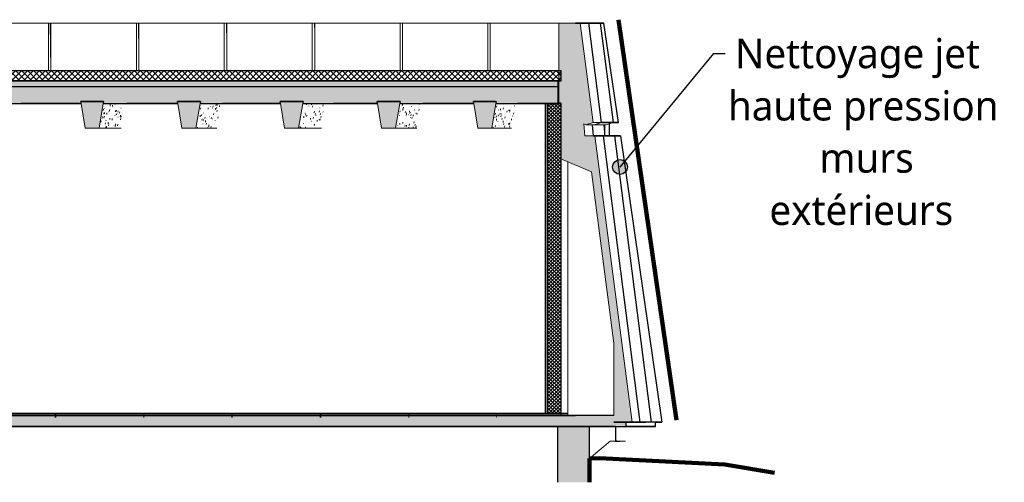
# Model space of a CAD drawing. Header units: centimetres. Extents: x -2631 to 8345, y -3715 to 485.
# Tile 82 of 82: x 7348 to 8345, y -70 to 399. Entities that reach past the tile are written whole.
import ezdxf

# ---------------------------------------------------------------- set-up
doc = ezdxf.new("R2010")
doc.units = ezdxf.units.CM
doc.linetypes.add('Tiret_2_', pattern=[0.25, 0.125, -0.125])
for name, color, linetype, lineweight in [('0-1', 7, 'Continuous', 5), ('HACHURE_C-3', 7, 'Continuous', 18), ('MUR', 7, 'Continuous', 25), ('MUR_C', 7, 'Continuous', 25), ('OSSATURE', 7, 'Continuous', 18), ('SERRU-traverse', 7, 'Continuous', 18), ('SOL', 7, 'Continuous', 25), ('SOL_C', 7, 'Continuous', 25), ('Solide topographique', 7, 'Continuous', 18), ('Solide topographique-1', 7, 'Continuous', 100), ('TOIT_C', 7, 'Continuous', 25)]:
    doc.layers.add(name, color=color, linetype=linetype, lineweight=lineweight)
for name, color, linetype, lineweight, true_color in [('A-FLOR-PATT-2', 7, 'Continuous', 18, 0x787878), ('A-FLOR-PATT-3', 7, 'Continuous', 25, 0x787878), ('A-ROOF-PATT-1', 9, 'Continuous', 5, 0x808080), ('ANNOTATIONS-3', 4, 'Tiret_2_', 100, 0x00ffff), ('ANNOTATIONS-6', 5, 'Continuous', 100, 0x0000ff), ('HACHURE_C-2', 7, 'Continuous', 5, 0xdadada), ('HACHURE_C-4', 7, 'Continuous', 25, 0x787878), ('OSSATURE-3', 9, 'Continuous', 5, 0x808080), ('OSSATURE-4', 9, 'Continuous', 18, 0x808080), ('OSSATURE_C-1', 9, 'Continuous', 18, 0x808080), ('SERRU-1', 9, 'Continuous', 18, 0x808080), ('TITRARCHI-1', 1, 'Continuous', 30, 0xff0000), ('TOIT-1', 9, 'Continuous', 25, 0x808080), ('TOIT_C-1', 9, 'Continuous', 25, 0x808080)]:
    doc.layers.add(name, color=color, linetype=linetype, lineweight=lineweight, true_color=true_color)
doc.styles.add('Trebuchet MS', font='trebuc.ttf', dxfattribs={"height": 30})

# ---------------------------------------------------------------- blocks, each defined once
blk = doc.blocks.new('Garde-corps - Garde-corps-497033-Coupe AA_Lot 04')
at = {"layer": 'SERRU-traverse'}
for p, q in [((1651.29, -27.95), (1650.84, -28)), ((1659.58, -27.95), (1651.29, -27.95)), ((1659.68, -28.02), (1659.58, -27.95))]:
    blk.add_line(p, q, dxfattribs=at)
blk = doc.blocks.new('B02_ARC_rvt-2-Coupe AA_Lot 04')
at = {"layer": 'A-FLOR-PATT-2'}
h = blk.add_hatch(dxfattribs=at)
h.set_pattern_fill('FP_7', color=256, style=0, pattern_type=2)
h.set_pattern_definition([(45, (-3.562, -172.5), (-3.005204, 3.005204), []), (135, (-3.562, -172.5), (-3.005204, -3.005204), [])])
h.paths.add_polyline_path([(-498.46, 337.21), (1594.47, 337.21), (1594.47, 347.21), (-508.46, 347.21), (-508.46, 337.21)])
h = blk.add_hatch(dxfattribs=at)
h.set_pattern_fill('FP_6', color=256, style=0, pattern_type=2)
h.set_pattern_definition([(45, (-0.387, -172.5), (-4.490128, 4.490128), [3.175, -3.175])])
h.paths.add_polyline_path([(-644.68, -2), (1594.47, -2), (1594.47, 0), (-2122.25, 0), (-2122.25, -2), (-676.57, -2)])
at = {"layer": 'HACHURE_C-2'}
blk.add_hatch(color=256, dxfattribs=at).paths.add_polyline_path([(1578.33, 0), (1580.85, 0), (1580.85, 314.21), (1578.33, 314.21), (1578.33, 65.27)])
at = {"layer": 'HACHURE_C-3'}
h = blk.add_hatch(dxfattribs=at)
h.set_pattern_fill('FP_5', color=256, style=0, pattern_type=2)
h.set_pattern_definition([(45, (-3.562, -172.5), (-1.767767, 1.767767), []), (135, (-3.562, -172.5), (-1.767767, -1.767767), [])])
h.paths.add_polyline_path([(1580.85, 0), (1594.47, 0), (1594.47, 314.21), (1580.85, 314.21), (1580.85, 65.27)])
at = {"layer": 'MUR'}
for p, q in [((1107.12, 314.21), (1047.96, 314.21)), ((1206.58, 314.21), (1155.04, 314.21)), ((1310.52, 314.21), (1251.94, 314.21)), ((1408.64, 314.21), (1364.19, 314.21)), ((1506.08, 314.21), (1454.71, 314.21)), ((1548.47, 314.21), (1594.38, 314.21)), ((1594.38, 314.21), (1550.48, 314.21)), ((634.57, 0), (1600.5, 0)), ((1594.47, 0), (1601.18, 0)), ((1600.5, 0), (1601.2, 0))]:
    blk.add_line(p, q, dxfattribs=at)
at = {"layer": 'MUR', "flags": 128}
for points in [[(1046.47, 314.21), (1053.51, 314.21), (1108.66, 314.21)], [(1153.31, 314.21), (1162.68, 314.21), (1206.58, 314.21)], [(1250.2, 314.21), (1271.76, 314.21), (1310.52, 314.21)], [(1356.1, 314.21), (1380.74, 314.21), (1408.64, 314.21)], [(1452.69, 314.21), (1489.61, 314.21), (1506.07, 314.21)], [(1598.38, 0), (1489.61, 0), (1380.74, 0), (1271.76, 0), (1162.68, 0), (1053.51, 0), (944.25, 0), (834.92, 0), (725.52, 0)]]:
    blk.add_lwpolyline(points, dxfattribs=at)
at = {"layer": 'MUR_C'}
for p, q in [((1594.47, 314.21), (1578.33, 314.21)), ((1578.33, 314.21), (1578.33, 0)), ((1580.85, 0), (1580.85, 314.21)), ((1594.47, 0), (1594.47, 314.21)), ((1578.33, 0), (1594.47, 0))]:
    blk.add_line(p, q, dxfattribs=at)
at = {"layer": 'SOL'}
for p, q in [((1078.02, 347.21), (1075.49, 347.21)), ((1167.13, 347.21), (1164.6, 347.21)), ((1256.16, 347.21), (1253.64, 347.21)), ((1345.12, 347.21), (1342.68, 347.21)), ((1434.03, 347.21), (1431.63, 347.21)), ((1522.86, 347.21), (1520.5, 347.21)), ((1075.49, 337.21), (1078.02, 337.21)), ((1164.6, 337.21), (1167.13, 337.21)), ((1253.64, 337.21), (1256.16, 337.21)), ((1342.68, 337.21), (1345.12, 337.21)), ((1431.63, 337.21), (1434.03, 337.21)), ((1520.5, 337.21), (1522.86, 337.21)), ((1601.2, 0), (619.12, 0)), ((1594.47, 0), (1601.18, 0)), ((619.12, -2), (1609.09, -2)), ((1615.23, -2), (1594.47, -2)), ((1650.84, -28), (1649.68, -28))]:
    blk.add_line(p, q, dxfattribs=at)
blk.add_open_spline([(1649.69, -27.89), (1651.09, -27.91), (1652.49, -27.93), (1653.89, -27.95)], degree=3, dxfattribs=at)
at = {"layer": 'SOL_C'}
for p, q in [((1594.47, 347.21), (-498.46, 347.21)), ((1594.47, 337.21), (1594.47, 347.21)), ((-508.46, 337.21), (1594.47, 337.21)), ((1594.47, 0), (-2122.25, 0)), ((1594.47, -2), (1594.47, 0)), ((-2122.25, -2), (1594.47, -2))]:
    blk.add_line(p, q, dxfattribs=at)
at = {"layer": 'Solide topographique'}
for p, q in [((1623.27, -45.4), (1644.25, -28)), ((1644.25, -28), (1659.58, -28))]:
    blk.add_line(p, q, dxfattribs=at)
blk.add_open_spline([(1653.89, -27.95), (1652.49, -27.93), (1651.09, -27.91), (1649.69, -27.89)], degree=3, dxfattribs=at)
at = {"layer": 'Solide topographique-1'}
for p, q in [((1633.28, -45.24), (1623.27, -45.4)), ((1623.27, -45.4), (1623.27, -69.67)), ((1760.31, -51.47), (1633.28, -45.24)), ((1810.6, -60.1), (1760.31, -51.47))]:
    blk.add_line(p, q, dxfattribs=at)
at = {"layer": 'SERRU-1'}
blk.add_blockref('Garde-corps - Garde-corps-497033-Coupe AA_Lot 04', (0, 0), dxfattribs=at)
blk = doc.blocks.new('Murs 3 - Murs 1-3190398-Coupe AA_Lot 04')
at = {"layer": 'MUR'}
for p, q in [((1611.88, 395.59), (1609.09, 395.59)), ((1609.09, 395.59), (1614.11, 395.59)), ((1637.93, 395.59), (1611.88, 395.59)), ((1614.11, 395.59), (1613.22, 395.59)), ((1613.22, 395.59), (1634.23, 395.59)), ((1634.23, 395.59), (1637.93, 395.59)), ((1634.23, 395.59), (1647.12, 294.93)), ((1652.53, 294.93), (1637.93, 395.59)), ((1643.13, 294.93), (1635.59, 294.93)), ((1635.59, 294.93), (1638.82, 294.93)), ((1635.59, 294.93), (1652.53, 294.93)), ((1647.12, 294.93), (1635.59, 294.93)), ((1638.82, 294.93), (1643.13, 294.93)), ((1638.82, 281.23), (1638.82, 292.47)), ((1643.13, 293.54), (1643.13, 281.23)), ((1652.53, 294.93), (1647.12, 294.93)), ((1638.82, 281.23), (1627.3, 281.23)), ((1627.3, 281.23), (1643.13, 281.23)), ((1654.56, 281.23), (1627.3, 281.23)), ((1627.3, 281.23), (1648.9, 281.23)), ((1643.13, 281.23), (1638.82, 281.23)), ((1686.03, -8.88), (1648.9, 281.23)), ((1648.9, 281.23), (1654.56, 281.23)), ((1654.56, 281.23), (1696.65, -8.88)), ((1647.97, -8.88), (1668.24, -8.88)), ((1668.24, -8.88), (1647.97, -8.88)), ((1668.64, -8.88), (1680.16, -8.88)), ((1686.03, -8.88), (1668.64, -8.88)), ((1696.65, -8.88), (1686.03, -8.88)), ((1690.2, -8.88), (1696.65, -8.88))]:
    blk.add_line(p, q, dxfattribs=at)
blk = doc.blocks.new('B02_DC_STR_rvt-2-Coupe AA_Lot 04')
at = {"layer": 'A-FLOR-PATT-3'}
blk.add_hatch(color=256, dxfattribs=at).paths.add_polyline_path([(-2156.27, -13), (1660.55, -13), (1660.55, -8.88), (1647.97, -8.88), (1647.97, -2), (-2175.78, -2), (-2175.78, -8.88), (-2188.37, -8.88), (-2188.37, -13), (-2175.78, -13)])
at = {"layer": 'A-ROOF-PATT-1'}
blk.add_hatch(color=256, dxfattribs=at).paths.add_polyline_path([(-2120.16, 314.21), (-586.99, 314.21), (-587.16, 315.21), (-564.15, 315.21), (-564.32, 314.21), (-485.99, 314.21), (-486.32, 316.21), (-463.32, 316.21), (-463.65, 314.21), (-389.29, 314.21), (-389.63, 316.21), (-366.62, 316.21), (-366.95, 314.21), (-288.7, 314.21), (-289.03, 316.21), (-266.03, 316.21), (-266.36, 314.21), (-191.25, 314.21), (-191.58, 316.21), (-168.58, 316.21), (-168.91, 314.21), (-90.3, 314.21), (-90.8, 317.21), (-67.8, 317.21), (-68.3, 314.21), (6.12, 314.21), (5.79, 316.21), (28.79, 316.21), (28.46, 314.21), (107.97, 314.21), (107.63, 316.21), (130.64, 316.21), (130.31, 314.21), (204.42, 314.21), (204.09, 316.21), (227.1, 316.21), (226.76, 314.21), (307.78, 314.21), (307.44, 316.21), (330.47, 316.21), (330.13, 314.21), (405.56, 314.21), (405.22, 316.21), (428.25, 316.21), (427.91, 314.21), (507.27, 314.21), (506.93, 316.21), (529.97, 316.21), (529.64, 314.21), (604.57, 314.21), (604.24, 316.21), (627.28, 316.21), (626.95, 314.21), (706.47, 314.21), (706.13, 316.21), (729.2, 316.21), (728.87, 314.21), (803.39, 314.21), (803.06, 316.21), (826.13, 316.21), (825.79, 314.21), (906.9, 314.21), (906.57, 316.21), (929.67, 316.21), (929.33, 314.21), (1004, 314.21), (1003.67, 316.21), (1026.77, 316.21), (1026.43, 314.21), (1108.65, 314.21), (1108.32, 316.21), (1131.45, 316.21), (1131.12, 314.21), (1206.57, 314.21), (1206.23, 316.21), (1229.37, 316.21), (1229.03, 314.21), (1310.51, 314.21), (1310.17, 316.21), (1333.36, 316.21), (1333.02, 314.21), (1408.63, 314.21), (1408.29, 316.21), (1431.48, 316.21), (1431.14, 314.21), (1506.06, 314.21), (1505.73, 316.21), (1528.91, 316.21), (1528.58, 314.21), (1591.63, 314.21), (1591.63, 331.21), (-2120.16, 331.21), (-2120.16, 318.28)])
at = {"layer": 'HACHURE_C-4'}
blk.add_hatch(color=256, dxfattribs=at).paths.add_polyline_path([(1623.27, -69.67), (1623.27, -13), (1590.97, -13), (1590.97, -69.67), (1619.28, -69.67)])
at = {"layer": 'OSSATURE'}
h = blk.add_hatch(dxfattribs=at)
h.set_pattern_fill('FP_40', color=256, style=0, pattern_type=2)
h.set_pattern_definition([(76.592, (1009.05, -342.266), (5.4703373, 28.4808046), [1.417, -24.35, 1.417, -24.35, -137.425]), (76.592, (1009.05, -342.266), (5.4703373, 28.4808046), [-51.534, 1.417, -50.117, 1.417, -24.35, -60.124]), (76.592, (1009.05, -342.266), (5.4703373, 28.4808046), [-128.836, 1.417, -15.761, 1.417, -41.528]), (148.281, (1012.037, -326.967), (-12.15964, -3.55383), [0.19317, -3.319, 0.19317, -3.319, -18.732]), (148.281, (1012.037, -326.967), (-12.15964, -3.55383), [-7.024, 0.19317, -6.831, 0.19317, -3.319, -8.195]), (148.281, (1012.037, -326.967), (-12.15964, -3.55383), [-17.561, 0.19317, -2.148, 0.19317, -5.661]), (263.665, (1013.033, -311.72), (-3.281105, -40.6199944), [1.489, -25.588, 1.489, -169.997]), (263.665, (1013.033, -311.72), (-3.281105, -40.6199944), [-28.566, -25.588, 1.489, -52.664, -90.256]), (263.665, (1013.033, -311.72), (-3.281105, -40.6199944), [-108.307, 1.489, -25.588, 1.489, -61.69]), (263.665, (1013.033, -311.72), (-3.281105, -40.6199944), [-136.873, -16.562, 1.489, -43.639])])
h.paths.add_polyline_path([(1149.16, 289.21), (1153.31, 314.21), (1131.12, 314.21), (1126.93, 289.21)])
h = blk.add_hatch(dxfattribs=at)
h.set_pattern_fill('FP_41', color=256, style=0, pattern_type=2)
h.set_pattern_definition([(76.552, (1103.067, -358.04), (5.466117, 28.4148813), [1.415, -24.316, 1.415, -24.316, -137.234]), (76.552, (1103.067, -358.04), (5.466117, 28.4148813), [-51.463, 1.415, -50.048, 1.415, -24.316, -60.04]), (76.552, (1103.067, -358.04), (5.466117, 28.4148813), [-128.657, 1.415, -15.739, 1.415, -41.47]), (147.355, (1106.059, -342.75), (-12.35244, -3.1943), [0.19544, -3.358, 0.19544, -3.358, -18.952]), (147.355, (1106.059, -342.75), (-12.35244, -3.1943), [-7.107, 0.19544, -6.911, 0.19544, -3.358, -8.291]), (147.355, (1106.059, -342.75), (-12.35244, -3.1943), [-17.767, 0.19544, -2.174, 0.19544, -5.727]), (263.663, (1107.056, -327.471), (-3.2798714, -40.6413034), [1.491, -25.617, 1.491, -170.195]), (263.663, (1107.056, -327.471), (-3.2798714, -40.6413034), [-28.599, -25.617, 1.491, -52.726, -90.361]), (263.663, (1107.056, -327.471), (-3.2798714, -40.6413034), [-108.434, 1.491, -25.617, 1.491, -61.762]), (263.663, (1107.056, -327.471), (-3.2798714, -40.6413034), [-137.033, -16.581, 1.491, -43.69])])
h.paths.add_polyline_path([(1224.84, 289.21), (1246.05, 289.21), (1250.19, 314.21), (1229.03, 314.21)])
h = blk.add_hatch(dxfattribs=at)
h.set_pattern_fill('FP_42', color=256, style=0, pattern_type=2)
h.set_pattern_definition([(75.179, (1197.836, -374.351), (5.3486765, 26.3515314), [1.352, -23.231, 1.352, -23.231, -131.11]), (75.179, (1197.836, -374.351), (5.3486765, 26.3515314), [-49.166, 1.352, -47.814, 1.352, -23.231, -57.361]), (75.179, (1197.836, -374.351), (5.3486765, 26.3515314), [-122.915, 1.352, -15.037, 1.352, -39.62]), (127.716, (1200.98, -359.399), (-14.259355, 6.16251), [0.28269, -4.857, 0.28269, -4.857, -27.412]), (127.716, (1200.98, -359.399), (-14.259355, 6.16251), [-10.28, 0.28269, -9.997, 0.28269, -4.857, -11.993]), (127.716, (1200.98, -359.399), (-14.259355, 6.16251), [-25.699, 0.28269, -3.144, 0.28269, -8.284]), (263.554, (1202.028, -343.161), (-3.269012, -41.2085145), [1.54, -26.468, 1.54, -26.468, -149.376]), (263.554, (1202.028, -343.161), (-3.269012, -41.2085145), [-56.016, 1.54, -54.476, 1.54, -26.468, -65.352]), (263.554, (1202.028, -343.161), (-3.269012, -41.2085145), [-140.04, 1.54, -17.132, 1.54, -45.14])])
h.paths.add_polyline_path([(1351.95, 289.21), (1356.09, 314.21), (1333.02, 314.21), (1328.82, 289.21)])
h = blk.add_hatch(dxfattribs=at)
h.set_pattern_fill('FP_43', color=256, style=0, pattern_type=2)
h.set_pattern_definition([(75.186, (1291.811, -390.138), (5.3489806, 26.3615966), [1.352, -23.237, 1.352, -154.377]), (75.186, (1291.811, -390.138), (5.3489806, 26.3615966), [-25.941, -23.237, 1.352, -47.825, -81.963]), (75.186, (1291.811, -390.138), (5.3489806, 26.3615966), [-98.356, 1.352, -23.237, 1.352, -56.022]), (75.186, (1291.811, -390.138), (5.3489806, 26.3615966), [-124.297, -15.04, 1.352, -39.629]), (127.78, (1294.955, -375.184), (-14.2603, 6.12587), [0.28221, -4.849, 0.28221, -4.849, -27.366]), (127.78, (1294.955, -375.184), (-14.2603, 6.12587), [-10.262, 0.28221, -9.98, 0.28221, -4.849, -11.972]), (127.78, (1294.955, -375.184), (-14.2603, 6.12587), [-25.655, 0.28221, -3.138, 0.28221, -8.27]), (263.555, (1296.003, -358.951), (-3.269062, -41.206472), [1.54, -26.464, 1.54, -26.464, -149.355]), (263.555, (1296.003, -358.951), (-3.269062, -41.206472), [-56.008, 1.54, -54.468, 1.54, -26.464, -65.343]), (263.555, (1296.003, -358.951), (-3.269062, -41.206472), [-140.02, 1.54, -17.129, 1.54, -45.133])])
h.paths.add_polyline_path([(1427.96, 289.21), (1448.54, 289.21), (1452.68, 314.21), (1431.14, 314.21), (1426.94, 289.21)])
h = blk.add_hatch(dxfattribs=at)
h.set_pattern_fill('FP_44', color=256, style=0, pattern_type=2)
h.set_pattern_definition([(75.225, (1385.271, -405.826), (5.3522873, 26.4144388), [1.354, -23.265, 1.354, -154.566]), (75.225, (1385.271, -405.826), (5.3522873, 26.4144388), [-25.973, -23.265, 1.354, -47.884, -82.063]), (75.225, (1385.271, -405.826), (5.3522873, 26.4144388), [-98.476, 1.354, -23.265, 1.354, -56.09]), (75.225, (1385.271, -405.826), (5.3522873, 26.4144388), [-124.449, -15.059, 1.354, -39.678]), (128.114, (1388.41, -390.863), (-14.26411, 5.9391), [0.27973, -4.806, 0.27973, -31.931]), (128.114, (1388.41, -390.863), (-14.26411, 5.9391), [-5.366, -4.806, 0.27973, -9.892, -16.953]), (128.114, (1388.41, -390.863), (-14.26411, 5.9391), [-20.344, 0.27973, -4.806, 0.27973, -11.587]), (128.114, (1388.41, -390.863), (-14.26411, 5.9391), [-25.709, -3.111, 0.27973, -8.197]), (263.559, (1389.456, -374.653), (-3.268814, -41.194327), [1.539, -26.444, 1.539, -175.687]), (263.559, (1389.456, -374.653), (-3.268814, -41.194327), [-29.522, -26.444, 1.539, -54.427, -93.277]), (263.559, (1389.456, -374.653), (-3.268814, -41.194327), [-111.932, 1.539, -26.444, 1.539, -63.755]), (263.559, (1389.456, -374.653), (-3.268814, -41.194327), [-141.454, -17.116, 1.539, -45.099])])
h.paths.add_polyline_path([(1524.38, 289.21), (1544.32, 289.21), (1548.45, 314.21), (1528.58, 314.21), (1526.43, 301.41)])
at = {"layer": 'OSSATURE-3'}
for points in [[(1666.53, -8.88), (1628.74, 281.23), (1618.48, 281.23), (1617.41, 293.35), (1619.73, 292.47), (1626.92, 294.93), (1613.81, 395.59), (1592.42, 395.59), (1592.42, 314.68), (1594.37, 314.68), (1594.37, 258), (1625.32, 244.97), (1647.97, 71.16), (1647.97, -8.88), (1660.55, -8.88)], [(1126.93, 289.21), (1131.45, 316.21), (1108.32, 316.21), (1112.84, 289.21)], [(1210.76, 289.21), (1224.84, 289.21), (1229.37, 316.21), (1206.23, 316.21), (1206.57, 314.21)], [(1314.71, 289.21), (1328.82, 289.21), (1333.36, 316.21), (1310.17, 316.21), (1312.66, 301.41)], [(1426.94, 289.21), (1431.48, 316.21), (1408.29, 316.21), (1412.83, 289.21)], [(1510.26, 289.21), (1524.38, 289.21), (1528.91, 316.21), (1505.73, 316.21), (1508.21, 301.41)]]:
    blk.add_hatch(color=256, dxfattribs=at).paths.add_polyline_path(points)
at = {"layer": 'TOIT-1'}
blk.add_hatch(color=256, dxfattribs=at).paths.add_polyline_path([(-102.6, 331.21), (1591.63, 331.21), (1591.63, 337.21), (-2120.16, 337.21), (-2120.16, 331.21), (-166.38, 331.21)])
at = {"layer": 'ANNOTATIONS-3'}
for p, q in [((1081.89, -2), (1083.49, -2)), ((1171.45, -2), (1172.96, -2)), ((1260.94, -2), (1262.34, -2)), ((1350.37, -2), (1351.67, -2)), ((1439.74, -2), (1440.94, -2)), ((1529.03, -2), (1530.1, -2))]:
    blk.add_line(p, q, dxfattribs=at)
at = {"layer": 'MUR'}
for p, q in [((-2150.81, -13), (1649.68, -13)), ((1645.3, -13), (-2146.43, -13)), ((1645.3, -13), (1623.27, -13)), ((1649.68, -13), (1645.3, -13)), ((1649.68, -13), (1649.68, -28))]:
    blk.add_line(p, q, dxfattribs=at)
at = {"layer": 'MUR_C'}
for p, q in [((1590.97, -13), (1590.97, -69.67)), ((1623.27, -69.67), (1623.27, -13))]:
    blk.add_line(p, q, dxfattribs=at)
at = {"layer": 'OSSATURE-4'}
for p, q in [((1075.49, 395.59), (988.86, 395.59)), ((1077.46, 395.59), (990.83, 395.59)), ((1077.46, 395.59), (1075.49, 395.59)), ((1075.49, 395.59), (1075.49, 347.21)), ((1078.02, 349.03), (1077.46, 395.59)), ((1078.02, 347.21), (1078.02, 395.59)), ((1078.02, 395.59), (1080.12, 395.59)), ((1164.59, 395.59), (1078.02, 395.59)), ((1166.69, 395.59), (1080.12, 395.59)), ((1166.69, 395.59), (1164.59, 395.59)), ((1164.59, 395.59), (1164.59, 347.21)), ((1167.11, 362.98), (1166.69, 395.59)), ((1167.11, 347.21), (1167.11, 395.59)), ((1167.11, 395.59), (1169.36, 395.59)), ((1253.62, 395.59), (1167.11, 395.59)), ((1255.87, 395.59), (1169.36, 395.59)), ((1255.87, 395.59), (1253.62, 395.59)), ((1253.62, 395.59), (1253.62, 347.21)), ((1256.15, 375.22), (1255.87, 395.59)), ((1256.15, 347.21), (1256.15, 395.59)), ((1256.15, 395.59), (1258.53, 395.59)), ((1342.59, 395.59), (1256.15, 395.59)), ((1344.98, 395.59), (1258.53, 395.59)), ((1344.98, 395.59), (1342.59, 395.59)), ((1342.59, 395.59), (1342.59, 347.21)), ((1345.11, 386.04), (1344.98, 395.59)), ((1345.11, 347.21), (1345.11, 395.59)), ((1345.11, 395.59), (1347.63, 395.59)), ((1431.5, 395.59), (1345.11, 395.59)), ((1434.02, 395.59), (1347.63, 395.59)), ((1434.02, 395.59), (1431.5, 395.59)), ((1431.5, 395.59), (1431.5, 347.21)), ((1434.02, 347.21), (1434.02, 395.59)), ((1434.02, 395.59), (1436.67, 395.59)), ((1520.33, 395.59), (1434.02, 395.59)), ((1522.99, 395.59), (1436.67, 395.59)), ((1522.99, 395.59), (1520.33, 395.59)), ((1520.33, 395.59), (1520.33, 347.21)), ((1522.84, 347.21), (1522.84, 395.59)), ((1522.84, 395.59), (1525.64, 395.59)), ((1609.09, 395.59), (1522.84, 395.59)), ((1611.88, 395.59), (1525.64, 395.59)), ((1622.71, 395.59), (1601.7, 395.59)), ((1601.7, 395.59), (1613.22, 395.59)), ((1611.88, 395.59), (1609.09, 395.59)), ((1613.22, 395.59), (1634.23, 395.59)), ((1613.81, 395.59), (1622.31, 395.59)), ((1622.31, 395.59), (1635.2, 294.93)), ((1635.59, 294.93), (1622.71, 395.59)), ((1622.71, 395.59), (1634.23, 395.59)), ((1634.23, 395.59), (1647.12, 294.93)), ((1108.32, 316.21), (1108.65, 314.21)), ((1131.45, 316.21), (1108.32, 316.21)), ((1131.12, 314.21), (1131.45, 316.21)), ((1206.23, 316.21), (1206.57, 314.21)), ((1229.37, 316.21), (1206.23, 316.21)), ((1229.03, 314.21), (1229.37, 316.21)), ((1310.17, 316.21), (1310.51, 314.21)), ((1333.36, 316.21), (1310.17, 316.21)), ((1333.02, 314.21), (1333.36, 316.21)), ((1408.29, 316.21), (1408.63, 314.21)), ((1431.48, 316.21), (1408.29, 316.21)), ((1431.14, 314.21), (1431.48, 316.21)), ((1505.73, 316.21), (1506.06, 314.21)), ((1528.91, 316.21), (1505.73, 316.21)), ((1528.58, 314.21), (1528.91, 316.21)), ((1149.16, 289.21), (1126.93, 289.21)), ((1246.05, 289.21), (1224.84, 289.21)), ((1351.95, 289.21), (1328.82, 289.21)), ((1448.54, 289.21), (1426.94, 289.21)), ((1544.32, 289.21), (1524.38, 289.21)), ((1619.73, 292.47), (1628.13, 292.47)), ((1625.93, 292.47), (1626.9, 281.23)), ((1627.3, 281.23), (1626.33, 292.47)), ((1635.2, 294.93), (1626.92, 294.93)), ((1635.2, 294.93), (1628.13, 292.47)), ((1628.34, 292.54), (1628.53, 292.47)), ((1628.53, 292.47), (1635.59, 294.93)), ((1628.53, 292.47), (1640.05, 292.47)), ((1647.12, 294.93), (1635.59, 294.93)), ((1637.85, 292.47), (1638.82, 281.23)), ((1647.12, 294.93), (1640.05, 292.47)), ((1618.48, 281.23), (1626.9, 281.23)), ((1637.38, 281.23), (1627.3, 281.23)), ((1627.3, 281.23), (1638.82, 281.23)), ((1628.74, 281.23), (1636.98, 281.23)), ((1636.98, 281.23), (1674.11, -8.88)), ((1674.51, -8.88), (1637.38, 281.23)), ((1637.38, 281.23), (1648.9, 281.23)), ((1638.82, 281.23), (1648.9, 281.23)), ((1648.9, 281.23), (1686.03, -8.88)), ((1601.2, 255.13), (1601.2, -2)), ((1059.75, -2), (1072.16, -2)), ((1077.17, -2), (1059.75, -2)), ((1083.24, -2), (1076.73, -2)), ((1094.14, -2), (1076.73, -2)), ((1077.17, -2), (1083.26, -2)), ((1081.76, -2), (1083.26, -2)), ((1083.24, -2), (1083.49, -2)), ((1091.93, -2), (1094.14, -2)), ((1148.87, -2), (1161.62, -2)), ((1166.28, -2), (1148.87, -2)), ((1172.77, -2), (1165.84, -2)), ((1183.24, -2), (1165.84, -2)), ((1166.28, -2), (1172.79, -2)), ((1171.3, -2), (1172.79, -2)), ((1172.77, -2), (1172.94, -2)), ((1181.37, -2), (1183.24, -2)), ((1237.93, -2), (1251.02, -2)), ((1255.33, -2), (1237.93, -2)), ((1262.24, -2), (1254.88, -2)), ((1272.27, -2), (1254.88, -2)), ((1255.33, -2), (1262.26, -2)), ((1260.77, -2), (1262.26, -2)), ((1262.24, -2), (1262.33, -2)), ((1270.76, -2), (1272.27, -2)), ((1326.92, -2), (1340.36, -2)), ((1344.31, -2), (1326.92, -2)), ((1351.65, -2), (1343.87, -2)), ((1361.24, -2), (1343.87, -2)), ((1344.31, -2), (1351.66, -2)), ((1350.18, -2), (1351.66, -2)), ((1360.07, -2), (1361.24, -2)), ((1415.85, -2), (1429.62, -2)), ((1433.23, -2), (1415.85, -2)), ((1440.91, -2), (1432.78, -2)), ((1450.14, -2), (1432.78, -2)), ((1433.23, -2), (1440.91, -2)), ((1439.52, -2), (1440.91, -2)), ((1449.32, -2), (1450.14, -2)), ((1504.71, -2), (1518.82, -2)), ((1522.07, -2), (1504.71, -2)), ((1530.1, -2), (1521.62, -2)), ((1538.97, -2), (1521.62, -2)), ((1522.07, -2), (1530.1, -2)), ((1528.79, -2), (1530.1, -2)), ((1538.5, -2), (1538.97, -2)), ((1593.49, -2), (1607.93, -2)), ((1609.09, -2), (1593.49, -2)), ((1647.97, -2), (1601.2, -2)), ((1603.51, -2), (1647.97, -2)), ((1603.51, -2), (1605.83, -2)), ((1605.83, -2), (1647.97, -2)), ((1647.97, -2), (1613.11, -2)), ((1613.11, -2), (1615.23, -2)), ((1666.53, -8.88), (1674.11, -8.88)), ((1668.64, -8.88), (1674.51, -8.88)), ((1674.51, -8.88), (1686.03, -8.88)), ((1686.03, -8.88), (1680.16, -8.88))]:
    blk.add_line(p, q, dxfattribs=at)
at = {"layer": 'OSSATURE_C-1'}
for p, q in [((1613.81, 395.59), (1592.42, 395.59)), ((1592.42, 395.59), (1592.42, 314.68)), ((1626.92, 294.93), (1613.81, 395.59)), ((1108.65, 314.21), (1112.84, 289.21)), ((1126.93, 289.21), (1131.12, 314.21)), ((1206.57, 314.21), (1210.76, 289.21)), ((1224.84, 289.21), (1229.03, 314.21)), ((1310.51, 314.21), (1314.71, 289.21)), ((1328.82, 289.21), (1333.02, 314.21)), ((1408.63, 314.21), (1412.83, 289.21)), ((1426.94, 289.21), (1431.14, 314.21)), ((1506.06, 314.21), (1510.26, 289.21)), ((1524.38, 289.21), (1528.58, 314.21)), ((1592.42, 314.68), (1594.37, 314.68)), ((1594.37, 314.68), (1594.37, 258)), ((1112.84, 289.21), (1126.93, 289.21)), ((1210.76, 289.21), (1224.84, 289.21)), ((1314.71, 289.21), (1328.82, 289.21)), ((1412.83, 289.21), (1426.94, 289.21)), ((1510.26, 289.21), (1524.38, 289.21)), ((1618.48, 281.23), (1617.41, 293.35)), ((1617.41, 293.35), (1619.73, 292.47)), ((1619.73, 292.47), (1626.92, 294.93)), ((1628.74, 281.23), (1618.48, 281.23)), ((1666.53, -8.88), (1628.74, 281.23)), ((1594.37, 258), (1625.32, 244.97)), ((1625.32, 244.97), (1647.97, 71.16)), ((1647.97, 71.16), (1647.97, -2)), ((1660.55, -8.88), (1666.53, -8.88))]:
    blk.add_line(p, q, dxfattribs=at)
at = {"layer": 'SOL'}
for p, q in [((1083.49, -2), (1081.89, -2)), ((1172.94, -2), (1171.45, -2)), ((1262.33, -2), (1260.94, -2)), ((1351.66, -2), (1350.37, -2)), ((1440.91, -2), (1439.74, -2)), ((1530.1, -2), (1529.03, -2)), ((1668.24, -8.88), (1660.55, -8.88)), ((1680.16, -8.88), (1668.64, -8.88)), ((1690.2, -13), (1690.2, -8.88)), ((-2219.04, -13), (1690.2, -13)), ((1690.2, -13), (1660.55, -13))]:
    blk.add_line(p, q, dxfattribs=at)
at = {"layer": 'SOL_C'}
for p, q in [((1647.97, -2), (-2175.78, -2)), ((1660.55, -13), (1660.55, -8.88)), ((-2123.96, -13), (1590.97, -13)), ((1623.27, -13), (1660.55, -13))]:
    blk.add_line(p, q, dxfattribs=at)
at = {"layer": 'TOIT-1'}
for p, q in [((1078.02, 337.21), (1075.77, 337.21)), ((1167.11, 337.21), (1164.89, 337.21)), ((1256.15, 337.21), (1253.94, 337.21)), ((1345.13, 337.21), (1342.94, 337.21)), ((1434.03, 337.21), (1431.86, 337.21)), ((1522.85, 337.21), (1520.71, 337.21)), ((1591.63, 337.21), (1592.42, 337.21)), ((1075.77, 314.21), (1078.21, 314.21)), ((1108.65, 314.21), (1108.32, 316.21)), ((1108.32, 316.21), (1131.45, 316.21)), ((1131.45, 316.21), (1108.32, 316.21)), ((1131.45, 316.21), (1131.12, 314.21)), ((1164.89, 314.21), (1167.32, 314.21)), ((1206.57, 314.21), (1206.23, 316.21)), ((1206.23, 316.21), (1229.37, 316.21)), ((1229.2, 316.21), (1206.23, 316.21)), ((1229.37, 316.21), (1229.03, 314.21)), ((1253.94, 314.21), (1256.36, 314.21)), ((1310.51, 314.21), (1310.17, 316.21)), ((1310.17, 316.21), (1333.36, 316.21)), ((1333.36, 316.21), (1310.17, 316.21)), ((1333.36, 316.21), (1333.02, 314.21)), ((1408.63, 314.21), (1408.29, 316.21)), ((1408.29, 316.21), (1431.48, 316.21)), ((1431.48, 316.21), (1408.29, 316.21)), ((1431.48, 316.21), (1431.14, 314.21)), ((1506.06, 314.21), (1505.73, 316.21)), ((1505.73, 316.21), (1528.91, 316.21)), ((1527.77, 316.21), (1505.73, 316.21)), ((1528.91, 316.21), (1528.58, 314.21)), ((1594.37, 314.21), (1591.63, 314.21))]:
    blk.add_line(p, q, dxfattribs=at)
at = {"layer": 'TOIT_C'}
blk.add_line((-2120.16, 331.21), (1591.63, 331.21), dxfattribs=at)
at = {"layer": 'TOIT_C-1'}
for p, q in [((1591.63, 337.21), (-2120.16, 337.21)), ((1591.63, 314.21), (1591.63, 337.21)), ((1026.43, 314.21), (1108.65, 314.21)), ((1131.12, 314.21), (1206.57, 314.21)), ((1229.03, 314.21), (1310.51, 314.21)), ((1333.02, 314.21), (1408.63, 314.21)), ((1431.14, 314.21), (1506.06, 314.21)), ((1528.58, 314.21), (1591.63, 314.21))]:
    blk.add_line(p, q, dxfattribs=at)
at = {"layer": 'MUR'}
blk.add_blockref('Murs 3 - Murs 1-3190398-Coupe AA_Lot 04', (0, 0), dxfattribs=at)

msp = doc.modelspace()

# ---------------------------------------------------------------- hatches: boundary and pattern name
at = {"layer": 'TITRARCHI-1'}
h = msp.add_hatch(color=256, dxfattribs=at)
edge = h.paths.add_edge_path()
edge.add_arc((7955.984, 249.725), 7.5, 0, 360)

# ---------------------------------------------------------------- linework, layer by layer
at = {"layer": 'ANNOTATIONS-6'}
msp.add_line((7954.378, 399.027), (8013.256, -6.724), dxfattribs=at)
at = {"layer": 'TITRARCHI-1'}
for p, q in [((7955.984, 249.725), (8051.026, 364.83)), ((8051.026, 364.83), (8062.271, 364.83))]:
    msp.add_line(p, q, dxfattribs=at)
msp.add_circle((7955.984, 249.725), 7.5, dxfattribs=at)

# ---------------------------------------------------------------- block references
at = {"layer": '0-1'}
for name in ['B02_DC_STR_rvt-2-Coupe AA_Lot 04', 'B02_ARC_rvt-2-Coupe AA_Lot 04']:
    msp.add_blockref(name, (6301.758, 0), dxfattribs=at)

# ---------------------------------------------------------------- texts
at = {"layer": 'TITRARCHI-1', "char_height": 30, "attachment_point": 1, "style": 'Trebuchet MS'}
for s, insert, width in [('Nettoyage jet ', (8072.431, 379.83), 331.89862), ('haute pression ', (8065.155, 326.913), 340.71719), ('murs ', (8157.759, 273.997), 127.06747), ('extérieurs', (8107.157, 221.08), 234.09275)]:
    msp.add_mtext(s, dxfattribs=dict(at, insert=insert, width=width))

doc.saveas('drawing.dxf')
